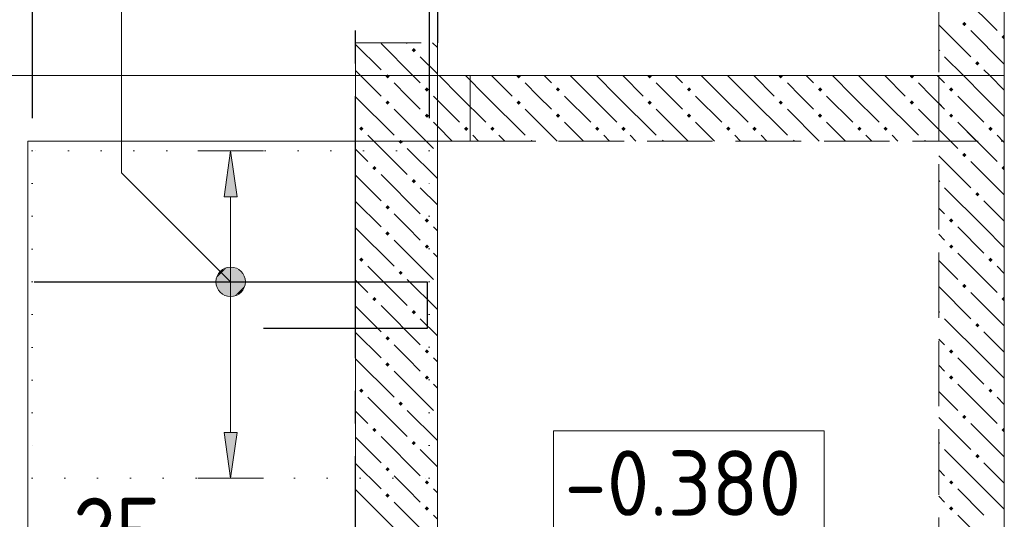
# Model space of a CAD drawing. Header units: millimetres. Extents: x 0 to 59400, y 0 to 42000.
# Tile 16 of 28: x 24038 to 27043, y 30327 to 31853. Entities that reach past the tile are written whole.
import ezdxf

# ---------------------------------------------------------------- set-up
doc = ezdxf.new("R2010")
doc.units = ezdxf.units.MM
for name, pattern in [('______2', [270, 200, -70]), ('______5', [1100, 800, -100, 100, -100]), ('______9', [100, 0, -100])]:
    doc.linetypes.add(name, pattern=pattern)
for name, color, linetype, lineweight in [('ДОП Верх по Х', 7, 'Continuous', 18), ('ЖБ Перекрытие верхний уровень_1', 7, 'Continuous', 18), ('ЖБ Перекрытие нижний уровень с отделкой', 7, 'Continuous', 13), ('Общий01', 7, 'Continuous', 13), ('Позиционная метка номер позиции', 7, 'Continuous', 13), ('Примечания', 7, 'Continuous', 13), ('Размерная линия_ общее', 7, 'Continuous', 13)]:
    doc.layers.add(name, color=color, linetype=linetype, lineweight=lineweight)
doc.layers.add('ЖБ Стена верхний уровень', color=7, linetype='______2', lineweight=13, true_color=0x656565)
doc.layers.add('Оси', color=7, linetype='______5', lineweight=13, true_color=0x656565)
doc.styles.add('ISOCPEUR', font='txt')

msp = doc.modelspace()

# ---------------------------------------------------------------- hatches: boundary and pattern name
at = {"layer": 'ДОП Верх по Х', "linetype": 'Continuous', "lineweight": 13, "transparency": 33554687}
msp.add_hatch(color=7, dxfattribs=at).paths.add_polyline_path([(24701.7, 31312), (24681.7, 31452), (24661.7, 31312)])
msp.add_hatch(color=7, dxfattribs=at).paths.add_polyline_path([(24701.7, 30592), (24681.7, 30452), (24661.7, 30592)], flags=16)
at = {"layer": 'ЖБ Стена верхний уровень', "linetype": 'Continuous', "lineweight": 18, "transparency": 33554687}
for points in [[(26914.1, 31839.6), (26920.6, 31846.1), (26927.1, 31839.6), (26920.6, 31833.1)], [(27034.1, 31799.6), (27040.6, 31806.1), (27042.7, 31803.9), (27042.7, 31795.2), (27040.6, 31793.1)], [(25234.1, 31759.6), (25240.6, 31766.1), (25247.1, 31759.6), (25240.6, 31753.1)], [(26842.7, 31763.9), (26847.1, 31759.6), (26842.7, 31755.2)], [(26954.1, 31719.6), (26960.6, 31726.1), (26967.1, 31719.6), (26960.6, 31713.1)], [(25154.1, 31679.6), (25156.5, 31682), (25164.6, 31682), (25167.1, 31679.6), (25160.6, 31673.1)], [(25154.1, 31679.6), (25156.5, 31682), (25164.6, 31682), (25167.1, 31679.6), (25160.6, 31673.1)], [(25156.5, 31682), (25160.6, 31686.1), (25164.6, 31682)], [(25554.1, 31679.6), (25556.5, 31682), (25564.6, 31682), (25567.1, 31679.6), (25560.6, 31673.1)], [(25954.1, 31679.6), (25956.5, 31682), (25964.6, 31682), (25967.1, 31679.6), (25960.6, 31673.1)], [(26354.1, 31679.6), (26356.5, 31682), (26364.6, 31682), (26367.1, 31679.6), (26360.6, 31673.1)], [(26754.1, 31679.6), (26756.5, 31682), (26764.6, 31682), (26767.1, 31679.6), (26760.6, 31673.1)], [(25274.1, 31639.6), (25280.6, 31646.1), (25287.1, 31639.6), (25280.6, 31633.1)], [(25274.1, 31639.6), (25280.6, 31646.1), (25287.1, 31639.6), (25280.6, 31633.1)], [(25674.1, 31639.6), (25680.6, 31646.1), (25687.1, 31639.6), (25680.6, 31633.1)], [(26074.1, 31639.6), (26080.6, 31646.1), (26087.1, 31639.6), (26080.6, 31633.1)], [(26474.1, 31639.6), (26480.6, 31646.1), (26487.1, 31639.6), (26480.6, 31633.1)], [(26874.1, 31639.6), (26880.6, 31646.1), (26887.1, 31639.6), (26880.6, 31633.1)], [(26874.1, 31639.6), (26880.6, 31646.1), (26887.1, 31639.6), (26880.6, 31633.1)], [(25154.1, 31599.6), (25160.6, 31606.1), (25167.1, 31599.6), (25160.6, 31593.1)], [(25154.1, 31599.6), (25160.6, 31606.1), (25167.1, 31599.6), (25160.6, 31593.1)], [(25554.1, 31599.6), (25560.6, 31606.1), (25567.1, 31599.6), (25560.6, 31593.1)], [(25954.1, 31599.6), (25960.6, 31606.1), (25967.1, 31599.6), (25960.6, 31593.1)], [(26354.1, 31599.6), (26360.6, 31606.1), (26367.1, 31599.6), (26360.6, 31593.1)], [(26754.1, 31599.6), (26760.6, 31606.1), (26767.1, 31599.6), (26760.6, 31593.1)], [(25274.1, 31559.6), (25280.6, 31566.1), (25287.1, 31559.6), (25280.6, 31553.1)], [(25274.1, 31559.6), (25280.6, 31566.1), (25287.1, 31559.6), (25280.6, 31553.1)], [(25674.1, 31559.6), (25680.6, 31566.1), (25687.1, 31559.6), (25680.6, 31553.1)], [(26074.1, 31559.6), (26080.6, 31566.1), (26087.1, 31559.6), (26080.6, 31553.1)], [(26474.1, 31559.6), (26480.6, 31566.1), (26487.1, 31559.6), (26480.6, 31553.1)], [(26874.1, 31559.6), (26880.6, 31566.1), (26887.1, 31559.6), (26880.6, 31553.1)], [(26874.1, 31559.6), (26880.6, 31566.1), (26887.1, 31559.6), (26880.6, 31553.1)], [(25074.1, 31519.6), (25080.6, 31526.1), (25087.1, 31519.6), (25080.6, 31513.1)], [(25074.1, 31519.6), (25080.6, 31526.1), (25087.1, 31519.6), (25080.6, 31513.1)], [(25394.1, 31519.6), (25400.6, 31526.1), (25407.1, 31519.6), (25400.6, 31513.1)], [(25474.1, 31519.6), (25480.6, 31526.1), (25487.1, 31519.6), (25480.6, 31513.1)], [(25794.1, 31519.6), (25800.6, 31526.1), (25807.1, 31519.6), (25800.6, 31513.1)], [(25874.1, 31519.6), (25880.6, 31526.1), (25887.1, 31519.6), (25880.6, 31513.1)], [(26194.1, 31519.6), (26200.6, 31526.1), (26207.1, 31519.6), (26200.6, 31513.1)], [(26274.1, 31519.6), (26280.6, 31526.1), (26287.1, 31519.6), (26280.6, 31513.1)], [(26594.1, 31519.6), (26600.6, 31526.1), (26607.1, 31519.6), (26600.6, 31513.1)], [(26674.1, 31519.6), (26680.6, 31526.1), (26687.1, 31519.6), (26680.6, 31513.1)], [(26994.1, 31519.6), (27000.6, 31526.1), (27007.1, 31519.6), (27000.6, 31513.1)], [(26994.1, 31519.6), (27000.6, 31526.1), (27007.1, 31519.6), (27000.6, 31513.1)], [(25194.1, 31479.6), (25200.6, 31486.1), (25207.1, 31479.6), (25200.6, 31473.1)], [(25194.1, 31479.6), (25200.6, 31486.1), (25207.1, 31479.6), (25200.6, 31473.1)], [(25596.5, 31482), (25600.6, 31486.1), (25604.6, 31482)], [(25996.5, 31482), (26000.6, 31486.1), (26004.6, 31482)], [(26396.5, 31482), (26400.6, 31486.1), (26404.6, 31482)], [(26796.5, 31482), (26800.6, 31486.1), (26804.6, 31482)], [(26914.1, 31439.6), (26920.6, 31446.1), (26927.1, 31439.6), (26920.6, 31433.1)], [(25114.1, 31399.6), (25120.6, 31406.1), (25127.1, 31399.6), (25120.6, 31393.1)], [(25114.1, 31399.6), (25120.6, 31406.1), (25127.1, 31399.6), (25120.6, 31393.1)], [(27034.1, 31399.6), (27040.6, 31406.1), (27042.7, 31403.9), (27042.7, 31395.2), (27040.6, 31393.1)], [(25234.1, 31359.6), (25240.6, 31366.1), (25247.1, 31359.6), (25240.6, 31353.1)], [(25234.1, 31359.6), (25240.6, 31366.1), (25247.1, 31359.6), (25240.6, 31353.1)], [(26842.7, 31363.9), (26847.1, 31359.6), (26842.7, 31355.2)], [(26954.1, 31319.6), (26960.6, 31326.1), (26967.1, 31319.6), (26960.6, 31313.1)], [(25154.1, 31279.6), (25160.6, 31286.1), (25167.1, 31279.6), (25160.6, 31273.1)], [(25154.1, 31279.6), (25160.6, 31286.1), (25167.1, 31279.6), (25160.6, 31273.1)], [(25274.1, 31239.6), (25280.6, 31246.1), (25287.1, 31239.6), (25280.6, 31233.1)], [(25274.1, 31239.6), (25280.6, 31246.1), (25287.1, 31239.6), (25280.6, 31233.1)], [(26874.1, 31239.6), (26880.6, 31246.1), (26887.1, 31239.6), (26880.6, 31233.1)], [(25154.1, 31199.6), (25160.6, 31206.1), (25167.1, 31199.6), (25160.6, 31193.1)], [(25154.1, 31199.6), (25160.6, 31206.1), (25167.1, 31199.6), (25160.6, 31193.1)], [(25274.1, 31159.6), (25280.6, 31166.1), (25287.1, 31159.6), (25280.6, 31153.1)], [(25274.1, 31159.6), (25280.6, 31166.1), (25287.1, 31159.6), (25280.6, 31153.1)], [(26874.1, 31159.6), (26880.6, 31166.1), (26887.1, 31159.6), (26880.6, 31153.1)], [(25074.1, 31119.6), (25080.6, 31126.1), (25087.1, 31119.6), (25080.6, 31113.1)], [(25074.1, 31119.6), (25080.6, 31126.1), (25087.1, 31119.6), (25080.6, 31113.1)], [(26994.1, 31119.6), (27000.6, 31126.1), (27007.1, 31119.6), (27000.6, 31113.1)], [(25194.1, 31079.6), (25200.6, 31086.1), (25207.1, 31079.6), (25200.6, 31073.1)], [(25194.1, 31079.6), (25200.6, 31086.1), (25207.1, 31079.6), (25200.6, 31073.1)], [(26914.1, 31039.6), (26920.6, 31046.1), (26927.1, 31039.6), (26920.6, 31033.1)], [(25114.1, 30999.6), (25120.6, 31006.1), (25127.1, 30999.6), (25120.6, 30993.1)], [(25114.1, 30999.6), (25120.6, 31006.1), (25127.1, 30999.6), (25120.6, 30993.1)], [(27034.1, 30999.6), (27040.6, 31006.1), (27042.7, 31003.9), (27042.7, 30995.2), (27040.6, 30993.1)], [(25234.1, 30959.6), (25240.6, 30966.1), (25247.1, 30959.6), (25240.6, 30953.1)], [(25234.1, 30959.6), (25240.6, 30966.1), (25247.1, 30959.6), (25240.6, 30953.1)], [(26842.7, 30963.9), (26847.1, 30959.6), (26842.7, 30955.2)], [(26954.1, 30919.6), (26960.6, 30926.1), (26967.1, 30919.6), (26960.6, 30913.1)], [(25154.1, 30879.6), (25160.6, 30886.1), (25167.1, 30879.6), (25160.6, 30873.1)], [(25154.1, 30879.6), (25160.6, 30886.1), (25167.1, 30879.6), (25160.6, 30873.1)], [(25274.1, 30839.6), (25280.6, 30846.1), (25287.1, 30839.6), (25280.6, 30833.1)], [(25274.1, 30839.6), (25280.6, 30846.1), (25287.1, 30839.6), (25280.6, 30833.1)], [(26874.1, 30839.6), (26880.6, 30846.1), (26887.1, 30839.6), (26880.6, 30833.1)], [(25154.1, 30799.6), (25160.6, 30806.1), (25167.1, 30799.6), (25160.6, 30793.1)], [(25154.1, 30799.6), (25160.6, 30806.1), (25167.1, 30799.6), (25160.6, 30793.1)], [(25274.1, 30759.6), (25280.6, 30766.1), (25287.1, 30759.6), (25280.6, 30753.1)], [(25274.1, 30759.6), (25280.6, 30766.1), (25287.1, 30759.6), (25280.6, 30753.1)], [(26874.1, 30759.6), (26880.6, 30766.1), (26887.1, 30759.6), (26880.6, 30753.1)], [(25074.1, 30719.6), (25080.6, 30726.1), (25087.1, 30719.6), (25080.6, 30713.1)], [(25074.1, 30719.6), (25080.6, 30726.1), (25087.1, 30719.6), (25080.6, 30713.1)], [(26994.1, 30719.6), (27000.6, 30726.1), (27007.1, 30719.6), (27000.6, 30713.1)], [(25194.1, 30679.6), (25200.6, 30686.1), (25207.1, 30679.6), (25200.6, 30673.1)], [(25194.1, 30679.6), (25200.6, 30686.1), (25207.1, 30679.6), (25200.6, 30673.1)], [(26914.1, 30639.6), (26920.6, 30646.1), (26927.1, 30639.6), (26920.6, 30633.1)], [(25114.1, 30599.6), (25120.6, 30606.1), (25127.1, 30599.6), (25120.6, 30593.1)], [(25114.1, 30599.6), (25120.6, 30606.1), (25127.1, 30599.6), (25120.6, 30593.1)], [(27034.1, 30599.6), (27040.6, 30606.1), (27042.7, 30603.9), (27042.7, 30595.2), (27040.6, 30593.1)], [(25234.1, 30559.6), (25240.6, 30566.1), (25247.1, 30559.6), (25240.6, 30553.1)], [(25234.1, 30559.6), (25240.6, 30566.1), (25247.1, 30559.6), (25240.6, 30553.1)], [(26842.7, 30563.9), (26847.1, 30559.6), (26842.7, 30555.2)], [(26954.1, 30519.6), (26960.6, 30526.1), (26967.1, 30519.6), (26960.6, 30513.1)], [(25154.1, 30479.6), (25160.6, 30486.1), (25167.1, 30479.6), (25160.6, 30473.1)], [(25154.1, 30479.6), (25160.6, 30486.1), (25167.1, 30479.6), (25160.6, 30473.1)], [(25274.1, 30439.6), (25280.6, 30446.1), (25287.1, 30439.6), (25280.6, 30433.1)], [(25274.1, 30439.6), (25280.6, 30446.1), (25287.1, 30439.6), (25280.6, 30433.1)], [(26874.1, 30439.6), (26880.6, 30446.1), (26887.1, 30439.6), (26880.6, 30433.1)], [(25154.1, 30399.6), (25160.6, 30406.1), (25167.1, 30399.6), (25160.6, 30393.1)], [(25154.1, 30399.6), (25160.6, 30406.1), (25167.1, 30399.6), (25160.6, 30393.1)], [(25274.1, 30359.6), (25280.6, 30366.1), (25287.1, 30359.6), (25280.6, 30353.1)], [(25274.1, 30359.6), (25280.6, 30366.1), (25287.1, 30359.6), (25280.6, 30353.1)], [(26874.1, 30359.6), (26880.6, 30366.1), (26887.1, 30359.6), (26880.6, 30353.1)]]:
    msp.add_hatch(color=7, dxfattribs=at).paths.add_polyline_path(points, flags=16)
at = {"layer": 'Позиционная метка номер позиции', "linetype": 'Continuous', "lineweight": 13, "transparency": 33554687}
for points in [[(24649.9, 31020.2), (24693.2, 31095.3), (24638.5, 31040.5)], [(24638.5, 31040.5), (24693.2, 31095.3), (24670.3, 31095.3)], [(24638.5, 31040.5), (24670.3, 31095.3), (24638.5, 31063.5)], [(24638.5, 31063.5), (24670.3, 31095.3), (24649.9, 31083.8)], [(24649.9, 31020.2), (24713.5, 31083.8), (24693.2, 31095.3)], [(24670.3, 31008.7), (24713.5, 31083.8), (24649.9, 31020.2)], [(24670.3, 31008.7), (24725, 31063.5), (24713.5, 31083.8)], [(24693.2, 31008.7), (24725, 31063.5), (24670.3, 31008.7)], [(24693.2, 31008.7), (24725, 31040.5), (24725, 31063.5)], [(24725, 31040.5), (24693.2, 31008.7), (24713.5, 31020.2)]]:
    msp.add_hatch(color=7, dxfattribs=at).paths.add_polyline_path(points)

# ---------------------------------------------------------------- linework, layer by layer
at = {"layer": 'ДОП Верх по Х', "color": 251, "linetype": 'Continuous', "lineweight": 13, "true_color": 0x494949, "transparency": 33554687}
for p, q in [((24681.7, 31452), (24581.7, 31452)), ((24681.7, 31452), (24661.7, 31312)), ((24701.7, 31312), (24681.7, 31452)), ((24681.7, 31452), (24781.7, 31452)), ((24681.7, 31452), (24681.7, 31452)), ((24661.7, 31312), (24701.7, 31312)), ((24681.7, 30592), (24681.7, 31312)), ((24681.7, 30452), (24661.7, 30592)), ((24661.7, 30592), (24701.7, 30592)), ((24701.7, 30592), (24681.7, 30452)), ((24681.7, 30452), (24581.7, 30452)), ((24681.7, 30452), (24781.7, 30452)), ((24681.7, 30452), (24681.7, 30452))]:
    msp.add_line(p, q, dxfattribs=at)
at = {"layer": 'ДОП Верх по Х', "color": 7, "linetype": 'Continuous', "lineweight": 25, "transparency": 33554687}
msp.add_lwpolyline([(24081.7, 31052), (25281.7, 31052), (25281.7, 30910), (24781.7, 30910)], dxfattribs=at)
at = {"layer": 'ЖБ Перекрытие верхний уровень_1', "color": 7, "linetype": 'Continuous', "lineweight": 18, "transparency": 33554687}
for p, q in [((25312.7, 31482), (25312.7, 38032)), ((24062.7, 29032), (24062.7, 31482)), ((24062.7, 31482), (25312.7, 31482))]:
    msp.add_line(p, q, dxfattribs=at)
at = {"layer": 'ЖБ Перекрытие нижний уровень с отделкой', "color": 7, "linetype": 'Continuous', "lineweight": 13, "transparency": 33554687}
for p, q in [((25312.7, 31682), (23812.7, 31682)), ((25062.7, 31682), (25062.7, 29032)), ((25312.7, 28782), (25312.7, 31682)), ((26842.7, 31682), (25312.7, 31682)), ((27042.7, 29032), (27042.7, 31682))]:
    msp.add_line(p, q, dxfattribs=at)
at = {"layer": 'ЖБ Стена верхний уровень', "color": 251, "linetype": '______2', "lineweight": 13, "true_color": 0x656565, "transparency": 33554687}
for p, q in [((27042.7, 31682), (27042.7, 38032)), ((26842.7, 37832), (26842.7, 31682)), ((25062.7, 31782), (25312.7, 31782)), ((25062.7, 31782), (25062.7, 31682)), ((25312.7, 31682), (25312.7, 31782)), ((25062.7, 31682), (25062.7, 29032)), ((25312.7, 31682), (25062.7, 31682)), ((25062.7, 31682), (25062.7, 29032)), ((25412.7, 31682), (25312.7, 31682)), ((25312.7, 31482), (25312.7, 31682)), ((25412.7, 31482), (25412.7, 31682)), ((26842.7, 31682), (25412.7, 31682)), ((26842.7, 31682), (26842.7, 29032)), ((27042.7, 31682), (26842.7, 31682)), ((27042.7, 29032), (27042.7, 31682)), ((27042.7, 31482), (27042.7, 31682)), ((25312.7, 31482), (25412.7, 31482)), ((25312.7, 29032), (25312.7, 31482)), ((25312.7, 28782), (25312.7, 31482)), ((25412.7, 31482), (27042.7, 31482))]:
    msp.add_line(p, q, dxfattribs=at)
at = {"layer": 'ЖБ Стена верхний уровень', "color": 9, "linetype": 'Continuous', "lineweight": 18, "true_color": 0xc7c7c7, "transparency": 33554687}
for p, q in [((26900.6, 31939.6), (27020.6, 31819.6)), ((26842.7, 31837.4), (26940.6, 31739.6)), ((27042.7, 31717.4), (26940.6, 31819.6)), ((25140.6, 31779.6), (25238.1, 31682)), ((25218.1, 31782), (25220.6, 31779.6)), ((25298.1, 31782), (25312.7, 31767.4)), ((25312.7, 31687.4), (25260.6, 31739.6)), ((26918.1, 31682), (26860.6, 31739.6)), ((25078.1, 31682), (25140.6, 31619.6)), ((25078.1, 31682), (25140.6, 31619.6)), ((25238.1, 31682), (25260.6, 31659.6)), ((25238.1, 31682), (25260.6, 31659.6)), ((25380.6, 31619.6), (25318.1, 31682)), ((25398.1, 31682), (25460.6, 31619.6)), ((25478.1, 31682), (25540.6, 31619.6)), ((25638.1, 31682), (25660.6, 31659.6)), ((25780.6, 31619.6), (25718.1, 31682)), ((25798.1, 31682), (25860.6, 31619.6)), ((25878.1, 31682), (25940.6, 31619.6)), ((26038.1, 31682), (26060.6, 31659.6)), ((26180.6, 31619.6), (26118.1, 31682)), ((26198.1, 31682), (26260.6, 31619.6)), ((26278.1, 31682), (26340.6, 31619.6)), ((26438.1, 31682), (26460.6, 31659.6)), ((26580.6, 31619.6), (26518.1, 31682)), ((26598.1, 31682), (26660.6, 31619.6)), ((26678.1, 31682), (26740.6, 31619.6)), ((26838.1, 31682), (26860.6, 31659.6)), ((26842.7, 31677.4), (26860.6, 31659.6)), ((26980.6, 31619.6), (26918.1, 31682)), ((26980.6, 31619.6), (26918.1, 31682)), ((26980.6, 31699.6), (26998.1, 31682)), ((26998.1, 31682), (27042.7, 31637.4)), ((26998.1, 31682), (27042.7, 31637.4)), ((25220.6, 31619.6), (25180.6, 31659.6)), ((25220.6, 31619.6), (25180.6, 31659.6)), ((25620.6, 31619.6), (25580.6, 31659.6)), ((26020.6, 31619.6), (25980.6, 31659.6)), ((26420.6, 31619.6), (26380.6, 31659.6)), ((26820.6, 31619.6), (26780.6, 31659.6)), ((25062.7, 31617.4), (25180.6, 31499.6)), ((25062.7, 31617.4), (25180.6, 31499.6)), ((25260.6, 31579.6), (25220.6, 31619.6)), ((25260.6, 31579.6), (25220.6, 31619.6)), ((25300.6, 31619.6), (25312.7, 31607.4)), ((25300.6, 31619.6), (25312.7, 31607.4)), ((25380.6, 31619.6), (25460.6, 31539.6)), ((25460.6, 31619.6), (25580.6, 31499.6)), ((25660.6, 31579.6), (25620.6, 31619.6)), ((25700.6, 31619.6), (25780.6, 31539.6)), ((25780.6, 31619.6), (25860.6, 31539.6)), ((25860.6, 31619.6), (25980.6, 31499.6)), ((26060.6, 31579.6), (26020.6, 31619.6)), ((26100.6, 31619.6), (26180.6, 31539.6)), ((26180.6, 31619.6), (26260.6, 31539.6)), ((26260.6, 31619.6), (26380.6, 31499.6)), ((26460.6, 31579.6), (26420.6, 31619.6)), ((26500.6, 31619.6), (26580.6, 31539.6)), ((26580.6, 31619.6), (26660.6, 31539.6)), ((26660.6, 31619.6), (26780.6, 31499.6)), ((26860.6, 31579.6), (26820.6, 31619.6)), ((26900.6, 31619.6), (26980.6, 31539.6)), ((26900.6, 31619.6), (26980.6, 31539.6)), ((26980.6, 31619.6), (27042.7, 31557.4)), ((26980.6, 31619.6), (27042.7, 31557.4)), ((25312.7, 31607.4), (25380.6, 31539.6)), ((26860.6, 31579.6), (26842.7, 31597.4)), ((25180.6, 31579.6), (25300.6, 31459.6)), ((25180.6, 31579.6), (25300.6, 31459.6)), ((25580.6, 31579.6), (25678.1, 31482)), ((25980.6, 31579.6), (26078.1, 31482)), ((26380.6, 31579.6), (26478.1, 31482)), ((26780.6, 31579.6), (26878.1, 31482)), ((25300.6, 31539.6), (25312.7, 31527.4)), ((25300.6, 31539.6), (25312.7, 31527.4)), ((25312.7, 31527.4), (25358.1, 31482)), ((25700.6, 31539.6), (25758.1, 31482)), ((26100.6, 31539.6), (26158.1, 31482)), ((26500.6, 31539.6), (26558.1, 31482)), ((26900.6, 31539.6), (27020.6, 31419.6)), ((26900.6, 31539.6), (26958.1, 31482)), ((25100.6, 31499.6), (25220.6, 31379.6)), ((25100.6, 31499.6), (25220.6, 31379.6)), ((25438.1, 31482), (25420.6, 31499.6)), ((25500.6, 31499.6), (25518.1, 31482)), ((25838.1, 31482), (25820.6, 31499.6)), ((25900.6, 31499.6), (25918.1, 31482)), ((26238.1, 31482), (26220.6, 31499.6)), ((26300.6, 31499.6), (26318.1, 31482)), ((26638.1, 31482), (26620.6, 31499.6)), ((26700.6, 31499.6), (26718.1, 31482)), ((26842.7, 31517.4), (26900.6, 31459.6)), ((27042.7, 31477.4), (27020.6, 31499.6)), ((27038.1, 31482), (27020.6, 31499.6)), ((25100.6, 31419.6), (25062.7, 31457.4)), ((25100.6, 31419.6), (25062.7, 31457.4)), ((25220.6, 31459.6), (25312.7, 31367.4)), ((25220.6, 31459.6), (25312.7, 31367.4)), ((26842.7, 31437.4), (26940.6, 31339.6)), ((27042.7, 31317.4), (26940.6, 31419.6)), ((25062.7, 31377.4), (25140.6, 31299.6)), ((25062.7, 31377.4), (25140.6, 31299.6)), ((25140.6, 31379.6), (25260.6, 31259.6)), ((25140.6, 31379.6), (25260.6, 31259.6)), ((25312.7, 31287.4), (25260.6, 31339.6)), ((25312.7, 31287.4), (25260.6, 31339.6)), ((26980.6, 31219.6), (26860.6, 31339.6)), ((25062.7, 31297.4), (25140.6, 31219.6)), ((25062.7, 31297.4), (25140.6, 31219.6)), ((26980.6, 31299.6), (27042.7, 31237.4)), ((25220.6, 31219.6), (25180.6, 31259.6)), ((25220.6, 31219.6), (25180.6, 31259.6)), ((26842.7, 31277.4), (26860.6, 31259.6)), ((25260.6, 31179.6), (25220.6, 31219.6)), ((25260.6, 31179.6), (25220.6, 31219.6)), ((25300.6, 31219.6), (25312.7, 31207.4)), ((25300.6, 31219.6), (25312.7, 31207.4)), ((26900.6, 31219.6), (26980.6, 31139.6)), ((26980.6, 31219.6), (27042.7, 31157.4)), ((25062.7, 31217.4), (25180.6, 31099.6)), ((25062.7, 31217.4), (25180.6, 31099.6)), ((26860.6, 31179.6), (26842.7, 31197.4)), ((25180.6, 31179.6), (25300.6, 31059.6)), ((25180.6, 31179.6), (25300.6, 31059.6)), ((25300.6, 31139.6), (25312.7, 31127.4)), ((25300.6, 31139.6), (25312.7, 31127.4)), ((26900.6, 31139.6), (27020.6, 31019.6)), ((25100.6, 31099.6), (25220.6, 30979.6)), ((25100.6, 31099.6), (25220.6, 30979.6)), ((26842.7, 31117.4), (26900.6, 31059.6)), ((27042.7, 31077.4), (27020.6, 31099.6)), ((25100.6, 31019.6), (25062.7, 31057.4)), ((25100.6, 31019.6), (25062.7, 31057.4)), ((25220.6, 31059.6), (25312.7, 30967.4)), ((25220.6, 31059.6), (25312.7, 30967.4)), ((26842.7, 31037.4), (26940.6, 30939.6)), ((27042.7, 30917.4), (26940.6, 31019.6)), ((25140.6, 30979.6), (25260.6, 30859.6)), ((25140.6, 30979.6), (25260.6, 30859.6)), ((25062.7, 30977.4), (25140.6, 30899.6)), ((25062.7, 30977.4), (25140.6, 30899.6)), ((25312.7, 30887.4), (25260.6, 30939.6)), ((25312.7, 30887.4), (25260.6, 30939.6)), ((26980.6, 30819.6), (26860.6, 30939.6)), ((25062.7, 30897.4), (25140.6, 30819.6)), ((25062.7, 30897.4), (25140.6, 30819.6)), ((26980.6, 30899.6), (27042.7, 30837.4)), ((25220.6, 30819.6), (25180.6, 30859.6)), ((25220.6, 30819.6), (25180.6, 30859.6)), ((26842.7, 30877.4), (26860.6, 30859.6)), ((25062.7, 30817.4), (25180.6, 30699.6)), ((25062.7, 30817.4), (25180.6, 30699.6)), ((25260.6, 30779.6), (25220.6, 30819.6)), ((25260.6, 30779.6), (25220.6, 30819.6)), ((25300.6, 30819.6), (25312.7, 30807.4)), ((25300.6, 30819.6), (25312.7, 30807.4)), ((26900.6, 30819.6), (26980.6, 30739.6)), ((26980.6, 30819.6), (27042.7, 30757.4)), ((25180.6, 30779.6), (25300.6, 30659.6)), ((25180.6, 30779.6), (25300.6, 30659.6)), ((26860.6, 30779.6), (26842.7, 30797.4)), ((25300.6, 30739.6), (25312.7, 30727.4)), ((25300.6, 30739.6), (25312.7, 30727.4)), ((26900.6, 30739.6), (27020.6, 30619.6)), ((26842.7, 30717.4), (26900.6, 30659.6)), ((25100.6, 30699.6), (25220.6, 30579.6)), ((25100.6, 30699.6), (25220.6, 30579.6)), ((27042.7, 30677.4), (27020.6, 30699.6)), ((25100.6, 30619.6), (25062.7, 30657.4)), ((25100.6, 30619.6), (25062.7, 30657.4)), ((25220.6, 30659.6), (25312.7, 30567.4)), ((25220.6, 30659.6), (25312.7, 30567.4)), ((26842.7, 30637.4), (26940.6, 30539.6)), ((27042.7, 30517.4), (26940.6, 30619.6)), ((25062.7, 30577.4), (25140.6, 30499.6)), ((25062.7, 30577.4), (25140.6, 30499.6)), ((25140.6, 30579.6), (25260.6, 30459.6)), ((25140.6, 30579.6), (25260.6, 30459.6)), ((25312.7, 30487.4), (25260.6, 30539.6)), ((25312.7, 30487.4), (25260.6, 30539.6)), ((26980.6, 30419.6), (26860.6, 30539.6)), ((26980.6, 30499.6), (27042.7, 30437.4)), ((25062.7, 30497.4), (25140.6, 30419.6)), ((25062.7, 30497.4), (25140.6, 30419.6)), ((26842.7, 30477.4), (26860.6, 30459.6)), ((25220.6, 30419.6), (25180.6, 30459.6)), ((25220.6, 30419.6), (25180.6, 30459.6)), ((25062.7, 30417.4), (25180.6, 30299.6)), ((25062.7, 30417.4), (25180.6, 30299.6)), ((25260.6, 30379.6), (25220.6, 30419.6)), ((25260.6, 30379.6), (25220.6, 30419.6)), ((25300.6, 30419.6), (25312.7, 30407.4)), ((25300.6, 30419.6), (25312.7, 30407.4)), ((26900.6, 30419.6), (26980.6, 30339.6)), ((26980.6, 30419.6), (27042.7, 30357.4)), ((25180.6, 30379.6), (25300.6, 30259.6)), ((25180.6, 30379.6), (25300.6, 30259.6)), ((26860.6, 30379.6), (26842.7, 30397.4)), ((25300.6, 30339.6), (25312.7, 30327.4)), ((25300.6, 30339.6), (25312.7, 30327.4)), ((26900.6, 30339.6), (27020.6, 30219.6))]:
    msp.add_line(p, q, dxfattribs=at)
for points in [[(25062.7, 31777.4), (25062.7, 31777.4), (25140.6, 31699.6)], [(25062.7, 31697.4), (25062.7, 31697.4), (25078.1, 31682)]]:
    msp.add_lwpolyline(points, dxfattribs=at)
at = {"layer": 'Общий01', "color": 7, "linetype": 'Continuous', "lineweight": 18, "transparency": 33554687}
msp.add_lwpolyline([(25666.6, 30264.1), (26493.3, 30264.1), (26493.3, 30597.4), (25666.6, 30597.4), (25666.6, 30264.1)], dxfattribs=at)
at = {"layer": 'Оси', "color": 8, "linetype": '______5', "lineweight": -3, "transparency": 33554687}
msp.add_line((25062.7, 16519.3), (25062.7, 38804.6), dxfattribs=at)
at = {"layer": 'Позиционная метка номер позиции', "color": 7, "linetype": 'Continuous', "lineweight": 13, "transparency": 33554687}
for p, q in [((24649.9, 31083.8), (24649.9, 31083.8)), ((24713.5, 31083.8), (24713.5, 31083.8)), ((24649.9, 31020.2), (24649.9, 31020.2)), ((24713.5, 31020.2), (24713.5, 31020.2))]:
    msp.add_line(p, q, dxfattribs=at)
msp.add_lwpolyline([(24681.7, 31052), (24348.4, 31385.3), (24348.4, 33048), (26561.4, 33048)], dxfattribs=at)
msp.add_circle((24681.7, 31052), 45, dxfattribs=at)
at = {"layer": 'Примечания', "color": 7, "linetype": '______9', "lineweight": 13, "transparency": 33554687}
for p, q in [((24075.7, 31452.5), (24075.7, 30452)), ((25287.7, 31452.5), (24075.7, 31452.5)), ((25287.7, 30452), (25287.7, 31452.5)), ((24075.7, 30452), (25287.7, 30452))]:
    msp.add_line(p, q, dxfattribs=at)
at = {"layer": 'Размерная линия_ общее', "color": 251, "linetype": 'Continuous', "lineweight": -3, "true_color": 0x656565, "transparency": 33554687}
for p, q in [((24075.7, 32155.4), (24075.7, 31552.5)), ((25287.7, 32155.4), (25287.7, 31552.5)), ((25312.7, 32155.4), (25312.7, 31782))]:
    msp.add_line(p, q, dxfattribs=at)

# ---------------------------------------------------------------- texts
at = {"layer": 'Общий01', "color": 7, "linetype": 'Continuous', "lineweight": 18, "transparency": 33554687, "insert": (25700, 30337.4), "char_height": 200, "width": 854.283, "attachment_point": 7, "style": 'ISOCPEUR'}
msp.add_mtext('\\W0.95;-0.380', dxfattribs=at)
at = {"layer": 'Размерная линия_ общее', "color": 251, "linetype": 'Continuous', "lineweight": 25, "true_color": 0x656565, "transparency": 33554687, "insert": (24200.2, 30172.8), "char_height": 220, "width": 403.932, "attachment_point": 7, "style": 'ISOCPEUR'}
msp.add_mtext('\\W0.87;25', dxfattribs=at)

doc.saveas('drawing.dxf')
